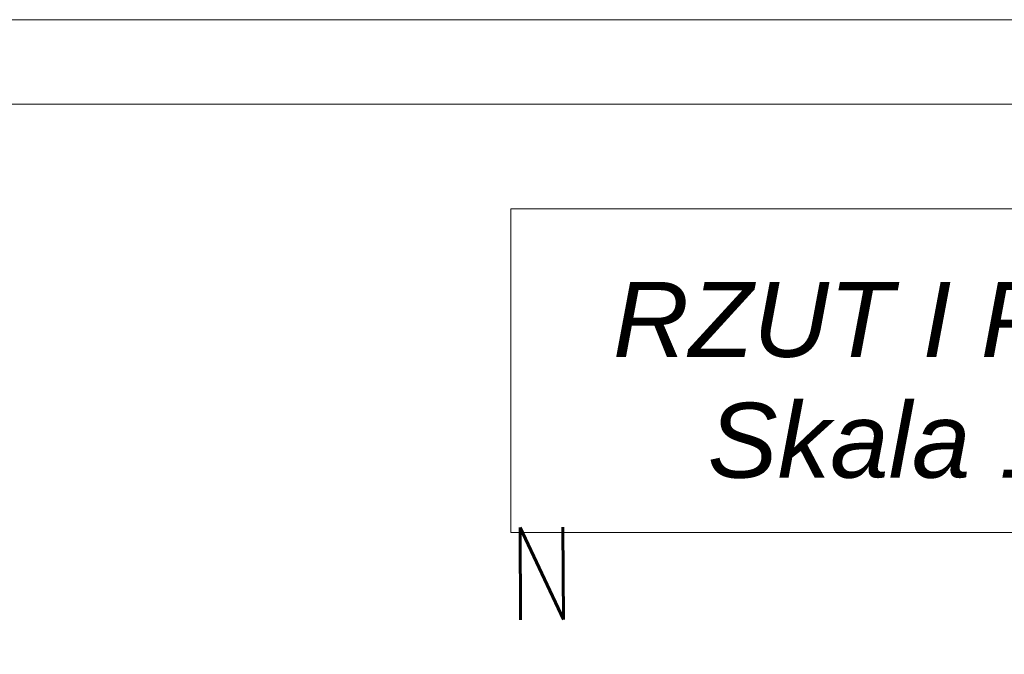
# Model space of a CAD drawing. Header units: millimetres. Extents: x -587 to 358276, y -26688 to 221215.
# Tile 70 of 256: x 12209 to 12544, y 7932 to 8148. Entities that reach past the tile are written whole.
import ezdxf

# ---------------------------------------------------------------- set-up
doc = ezdxf.new("R2010")
doc.units = ezdxf.units.MM
doc.header["$MEASUREMENT"] = 0
for name, color, linetype, lineweight in [('Nowe_820-G Rysunki Obrazki_Nr_pióra__1', 7, 'Continuous', 13), ('Nowe_820-G Rysunki Obrazki_Nr_pióra__23', 7, 'Continuous', 15), ('wymiarowanie', 176, 'Continuous', 9)]:
    doc.layers.add(name, color=color, linetype=linetype, lineweight=lineweight)
doc.styles.add('STYL_AUTOMATYCZNY_2', font='txt', dxfattribs={"width": 0.771777})
doc.styles.add('STYL_AUTOMATYCZNY_60', font='txt', dxfattribs={"width": 1.0046})

msp = doc.modelspace()

# ---------------------------------------------------------------- linework, layer by layer
at = {"layer": 'Nowe_820-G Rysunki Obrazki_Nr_pióra__23', "color": 7, "linetype": 'Continuous', "lineweight": 15}
for points in [[(8628.59, 8119.48), (12728.99, 8119.48)], [(12695.13, 8083.92), (12375.93, 8083.92)], [(12375.93, 8083.92), (12375.93, 7973.85)], [(12375.93, 7973.85), (12695.13, 7973.85)]]:
    msp.add_lwpolyline(points, dxfattribs=at)
at = {"layer": 'wymiarowanie'}
msp.add_lwpolyline([(8573.71, 8148.27), (8573.71, 5178.27), (12773.71, 5178.27), (12773.71, 8148.27), (8573.71, 8148.27)], dxfattribs=at)

# ---------------------------------------------------------------- texts
at = {"layer": 'Nowe_820-G Rysunki Obrazki_Nr_pióra__1', "color": 7, "linetype": 'Continuous', "lineweight": 13, "char_height": 25.478, "attachment_point": 7, "style": 'STYL_AUTOMATYCZNY_60'}
for s, insert in [('\\A1;{\\pql;\\fArial|b0|i1|c238|p0;\\W1.004600;RZUT I PIĘTRA}', (12410.65, 8025.82)), ('\\A1;{\\pql;\\fArial|b0|i1|c238|p0;\\W1.004600;Skala 1:100}', (12442.82, 7992.09))]:
    msp.add_mtext(s, dxfattribs=dict(at, insert=insert))
at = {"layer": 'Nowe_820-G Rysunki Obrazki_Nr_pióra__1', "color": 7, "linetype": 'Continuous', "lineweight": 13, "insert": (12375.09, 7944.06), "char_height": 31.3975, "attachment_point": 7, "rotation": 0.3861, "style": 'STYL_AUTOMATYCZNY_2'}
msp.add_mtext('\\A1;{\\pql;\\fRomanS|b0|i0|c0|p0;\\W0.771777;N}', dxfattribs=at)

doc.saveas('drawing.dxf')
